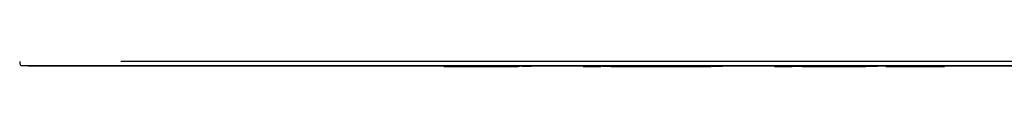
# Model space of a CAD drawing. Extents: x 172 to 2886, y 316 to 2181.
# Tile 6 of 30: x 1012.22 to 1249.17, y 1730.36 to 1731.61. Entities that reach past the tile are written whole.
import ezdxf

# ---------------------------------------------------------------- set-up
doc = ezdxf.new("R2010")
doc.units = 0
doc.header["$LTSCALE"] = 25.4
doc.header["$MEASUREMENT"] = 0
doc.layers.get('0').update_dxf_attribs({"linetype": 'CONTINUOUS'})

msp = doc.modelspace()

# ---------------------------------------------------------------- linework, layer by layer
for p, q in [((1012.59, 1730.6), (2042.52, 1730.6)), ((1014.29, 1730.58), (1014.29, 1730.6)), ((1014.29, 1730.58), (2040.82, 1730.58)), ((2018.54, 1731.6), (1036.57, 1731.6)), ((1114.28, 1730.38), (1114.28, 1730.58)), ((1114.28, 1730.38), (1125.27, 1730.38)), ((1125.27, 1730.38), (1125.27, 1730.58)), ((1125.27, 1730.38), (1128.9, 1730.38)), ((1128.9, 1730.38), (1128.9, 1730.58)), ((1128.9, 1730.38), (1131.05, 1730.38)), ((1131.05, 1730.38), (1131.05, 1730.58)), ((1131.05, 1730.38), (1132.2, 1730.38)), ((1132.2, 1730.38), (1132.2, 1730.58)), ((1132.63, 1730.38), (1132.2, 1730.38)), ((1132.63, 1730.36), (1132.63, 1730.58)), ((1132.98, 1730.38), (1132.98, 1730.58)), ((1135.33, 1730.38), (1133.16, 1730.38)), ((1135.51, 1730.58), (1135.51, 1730.36)), ((1137.63, 1730.38), (1137.63, 1730.36)), ((1147.83, 1730.38), (1147.83, 1730.58)), ((1147.83, 1730.38), (1150.74, 1730.38)), ((1150.74, 1730.38), (1150.74, 1730.58)), ((1150.74, 1730.38), (1152.09, 1730.38)), ((1152.09, 1730.38), (1152.09, 1730.58)), ((1152.24, 1730.36), (1152.24, 1730.58)), ((1154.45, 1730.38), (1152.3, 1730.38)), ((1154.45, 1730.38), (1154.45, 1730.58)), ((1154.45, 1730.38), (1158.77, 1730.38)), ((1157.02, 1730.36), (1157.02, 1730.38)), ((1158.77, 1730.38), (1158.77, 1730.58)), ((1158.77, 1730.38), (1160.32, 1730.38)), ((1160.32, 1730.38), (1160.32, 1730.58)), ((1160.32, 1730.38), (1166.77, 1730.38)), ((1166.77, 1730.38), (1166.77, 1730.58)), ((1166.77, 1730.38), (1168.22, 1730.38)), ((1168.22, 1730.38), (1168.22, 1730.58)), ((1168.22, 1730.38), (1170.39, 1730.38)), ((1170.39, 1730.38), (1170.39, 1730.58)), ((1170.39, 1730.38), (1175.65, 1730.38)), ((1175.65, 1730.38), (1175.65, 1730.58)), ((1175.65, 1730.38), (1177.62, 1730.38)), ((1177.62, 1730.38), (1177.62, 1730.58)), ((1177.62, 1730.38), (1178.59, 1730.38)), ((1178.59, 1730.38), (1178.59, 1730.58)), ((1178.74, 1730.38), (1178.74, 1730.58)), ((1181.34, 1730.38), (1178.79, 1730.38)), ((1181.52, 1730.58), (1181.52, 1730.36)), ((1193.84, 1730.38), (1193.84, 1730.58)), ((1193.84, 1730.38), (1196.75, 1730.38)), ((1194.87, 1730.36), (1194.87, 1730.38)), ((1196.75, 1730.38), (1196.75, 1730.58)), ((1196.75, 1730.38), (1198.09, 1730.38)), ((1198.09, 1730.38), (1198.09, 1730.58)), ((1198.24, 1730.36), (1198.24, 1730.58)), ((1200.59, 1730.38), (1198.3, 1730.38)), ((1200.59, 1730.38), (1200.59, 1730.58)), ((1200.59, 1730.38), (1205, 1730.38)), ((1205, 1730.38), (1205, 1730.58)), ((1205, 1730.38), (1212.73, 1730.38)), ((1212.73, 1730.38), (1212.73, 1730.58)), ((1212.73, 1730.38), (1214.83, 1730.38)), ((1214.83, 1730.38), (1214.83, 1730.58)), ((1214.83, 1730.58), (1215.84, 1730.58)), ((1214.83, 1730.38), (1215.84, 1730.38)), ((1218.66, 1730.38), (1214.83, 1730.38)), ((1215.37, 1730.36), (1215.37, 1730.38)), ((1215.84, 1730.38), (1215.84, 1730.58)), ((1216.1, 1730.36), (1216.1, 1730.38)), ((1217.03, 1730.36), (1217.03, 1730.38)), ((1218.84, 1730.58), (1218.84, 1730.36)), ((1219.37, 1730.38), (1219.37, 1730.58)), ((1220.62, 1730.38), (1220.62, 1730.58)), ((1220.62, 1730.38), (1231.63, 1730.38)), ((1223.83, 1730.36), (1223.83, 1730.38)), ((1224.47, 1730.36), (1224.47, 1730.38)), ((1227.41, 1730.38), (1227.41, 1730.36)), ((1228.46, 1730.38), (1228.46, 1730.36)), ((1229.07, 1730.38), (1229.07, 1730.36)), ((1231.63, 1730.38), (1231.63, 1730.58)), ((1231.63, 1730.38), (1233.83, 1730.38)), ((1233, 1730.36), (1233, 1730.38)), ((1233.76, 1730.36), (1233.76, 1730.38)), ((1233.8, 1730.58), (1233.83, 1730.58)), ((1233.83, 1730.38), (1233.83, 1730.58)), ((1233.83, 1730.38), (1234.1, 1730.38)), ((1234.1, 1730.38), (1234.1, 1730.58)), ((1234.1, 1730.38), (1234.76, 1730.38)), ((1234.67, 1730.36), (1234.67, 1730.38)), ((1234.76, 1730.38), (1234.76, 1730.58))]:
    msp.add_line(p, q)
for centre, radius, start, end in [((1027.7, 1733.35), 15.57, 186.4239, 189.0758), ((1014.29, 1732.58), 2, 262.8151, 270)]:
    msp.add_arc(centre, radius, start, end)
msp.add_open_spline([(1012.32, 1730.9), (1012.41, 1730.71), (1012.5, 1730.6), (1012.59, 1730.6)], degree=3)

doc.saveas('drawing.dxf')
